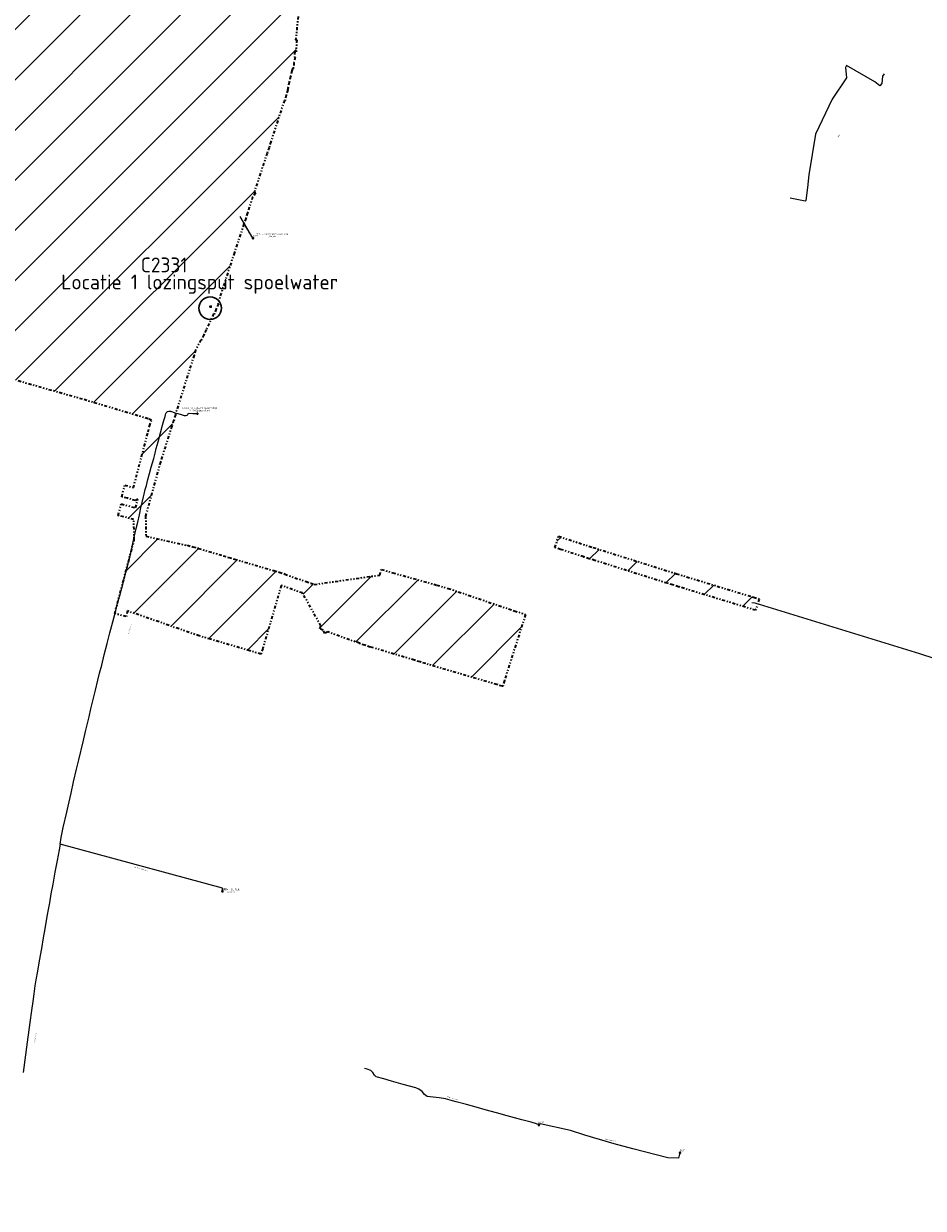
# Model space of a CAD drawing. Header units: metres. Extents: x 149823 to 166170, y 460676 to 475536.
# Tile 26 of 30: x 154383 to 155144, y 472850 to 473851. Entities that reach past the tile are written whole.
import ezdxf
from ezdxf.enums import TextEntityAlignment as Align
from ezdxf.lldxf.tags import DXFTag

# ---------------------------------------------------------------- set-up
doc = ezdxf.new("R2010")
doc.units = ezdxf.units.M
doc.linetypes.add('AL-TEKENBLADGRENS-SO', pattern=[11.5, 2.5, -1.5, 1, -1.5, 1, -1.5, 2.5])
doc.layers.add('2028 hatch', color=160, linetype='Continuous')
for name, color, linetype, lineweight in [('B-OI-RI-GWA_RIOOLPUT-SPOELPUT-OOSTSINGEL', 30, 'Continuous', 30), ('B-OI-RI-PERSLEIDING-G', 210, 'RI-PERS-SO', 18), ('B-OI-RI-PERSLEIDING-T30', 210, 'Continuous', 35), ('B-OI-RI-PERSLEIDING_PUTNUMMER-T50', 210, 'Continuous', 50), ('B-OI-RI-PERSLEIDING_RIOOLPUT_POMPPUT-S-250', 210, 'Continuous', 18), ('X-XX-AL-TEKENBLADGRENS-CONTOUR_2028', 160, 'AL-TEKENBLADGRENS-SO', 35)]:
    doc.layers.add(name, color=color, linetype=linetype, lineweight=lineweight)
doc.styles.add('NLCS-ISO', font='NLCS-ISO.ttf')
doc.styles.add('NLCS-ISO-M250-T30', font='NLCS-ISO.ttf', dxfattribs={"height": 0.75})
doc.styles.add('NLCS-ISO-M250-T50', font='NLCS-ISO.ttf', dxfattribs={"height": 1.25})
doc.styles.get("Standard").update_dxf_attribs({"font": 'simplex.shx'})
tags = doc.linetypes.add('RI-PERS-SO', pattern='A,7,-2,["P",Standard,S=1.8,R=0,X=-0.5,Y=-0.9],-2,7,-2,[102,NLCS.SHX,S=1,R=180,X=0,Y=0],-2', length=22).pattern_tags.tags
tags[6] = DXFTag(74, 10)
pattern_1 = [(225, (0, 0), (21.2047182, -21.2047182), [])]

# ---------------------------------------------------------------- blocks, each defined once
blk = doc.blocks.new('B-SRI-PUT_POMPPUT-SO')
for p, q in [((-1.7, -1), (0, 2)), ((0, 2), (1.7, -1)), ((1.7, -1), (-1.7, -1))]:
    blk.add_line(p, q)
blk.add_lwpolyline([(-2, -2), (2, -2), (2, 2), (-2, 2)], close=True)
blk.add_circle((0, 0), 2)
blk = doc.blocks.new('SRI-PUT_INSPECTIE-SO')
at = {"flags": 128}
blk.add_lwpolyline([(-2, -2), (2, -2), (2, 2), (-2, 2)], close=True, dxfattribs=at)
blk.add_circle((0, 0), 2)
at = {"style": 'NLCS-ISO'}
blk.add_text('I', height=2.5, dxfattribs=at).set_placement((0, 0), align=Align.MIDDLE_CENTER)

msp = doc.modelspace()

# ---------------------------------------------------------------- hatches: boundary and pattern name
at = {"layer": '2028 hatch', "transparency": 33554559}
h = msp.add_hatch(dxfattribs=at)
h.set_pattern_fill('ANSI31', color=256, scale=29.988, angle=180)
h.set_pattern_definition(pattern_1)
h.paths.add_polyline_path([(154183, 472903.1), (154184.2, 472907.8), (154184.9, 472912.5), (154185, 472912.5), (154190.2, 472943.3), (154191, 472948.2), (154191.2, 472948.2), (154204.8, 473020.2), (154204.8, 473020.2), (154205.7, 473025.1), (154206.6, 473030), (154206.6, 473030), (154216.6, 473082.7), (154226.5, 473136.3), (154226.4, 473136.3), (154227.4, 473141.1), (154228.3, 473146), (154228.4, 473146), (154239.8, 473202.3), (154250.7, 473257.6), (154261.9, 473318.6), (154261.9, 473318.6), (154262.8, 473323.5), (154263.7, 473328.4), (154263.7, 473328.4), (154272.2, 473374.5), (154280.5, 473421), (154280.4, 473421), (154281.6, 473426.8), (154282.3, 473430.8), (154282.3, 473430.8), (154291.5, 473476.8), (154291.4, 473476.8), (154292.4, 473481.7), (154293.4, 473486.5), (154293.5, 473486.5), (154294.8, 473492.9), (154307.2, 473552.5), (154310.3, 473567.5), (154310, 473567.6), (154311.2, 473572), (154316.3, 473625.5), (154315.9, 473625.6), (154316.8, 473630.3), (154317.2, 473635.1), (154317.6, 473635.1), (154325.9, 473680.8), (154325.9, 473680.8), (154326.8, 473685.7), (154327.7, 473690.6), (154327.7, 473690.6), (154336.9, 473740.4), (154345.5, 473790), (154345.3, 473790.1), (154346.4, 473794.9), (154347.2, 473799.7), (154347.4, 473799.7), (154355.4, 473836.3), (154355.2, 473836.3), (154356.4, 473841.1), (154357.1, 473844), (154356.8, 473844.1), (154358.3, 473848.5), (154365.6, 473884.3), (154365.6, 473884.3), (154366.6, 473889.2), (154367.6, 473894.1), (154367.7, 473894.1), (154377.3, 473939.2), (154377.1, 473939.3), (154378.4, 473944), (154379.4, 473948.8), (154379.6, 473948.8), (154387.9, 473981.2), (154387.5, 473981.4), (154387.7, 473981.7), (154387.3, 473981.8), (154389.2, 473986), (154390.3, 473990.5), (154390.8, 473990.4), (154390.9, 473990.8), (154391.2, 473990.7), (154400.8, 474012.2), (154399.9, 474015.3), (154402.4, 474016), (154403.5, 474018.5), (154403.9, 474018.3), (154403.4, 474020.4), (154435.4, 474068.3), (154473.8, 474079.4), (154513.3, 474091.1), (154546.4, 474115.4), (154557.6, 474127.8), (154568.2, 474144.5), (154579.7, 474174.1), (154595.1, 474217.9), (154596.8, 474222.6), (154615.6, 474222.7), (154625.1, 474219.6), (154665.5, 474198.7), (154664.1, 474200.1), (154666.8, 474202.7), (154669.9, 474205.6), (154671.5, 474207.1), (154675.2, 474210.5), (154682, 474203.2), (154675.5, 474197.1), (154676.9, 474190.3), (154713.6, 474150.7), (154713.6, 474150.7), (154717, 474147), (154720.4, 474143.4), (154720.4, 474143.4), (154720.4, 474143.4), (154720.4, 474143.4), (154750.5, 474110.7), (154750.5, 474110.7), (154753.9, 474107), (154757.3, 474103.4), (154757.3, 474103.4), (154757.3, 474103.4), (154757.3, 474103.4), (154778.9, 474079.7), (154782.3, 474076.1), (154791.2, 474061.6), (154791.4, 474061.5), (154791.5, 474061.6), (154794.7, 474057.9), (154805.5, 474046.6), (154809, 474043.2), (154808.9, 474043.1), (154840.5, 474011.2), (154844.1, 474008.4), (154843.8, 474007.9), (154844.2, 474007.4), (154840.9, 474004.1), (154826.4, 473985.4), (154844, 473953.1), (154846.9, 473952), (154846, 473949.4), (154847.3, 473947), (154844.6, 473945.5), (154842.1, 473938.7), (154843.3, 473936.1), (154840.6, 473934.8), (154839.6, 473932), (154836.9, 473933), (154830.9, 473930), (154830, 473927.3), (154827.2, 473928.2), (154824.5, 473926.9), (154823.2, 473929.5), (154807.4, 473934.7), (154801.7, 473917.3), (154800.2, 473912.5), (154790.7, 473915.6), (154724, 473929.4), (154720.9, 473919.9), (154666.2, 473937.9), (154622.8, 473951.9), (154623.2, 473937.8), (154624, 473937.7), (154623.3, 473933.2), (154623.4, 473928.6), (154622.6, 473928.6), (154621.1, 473919), (154617.2, 473876.2), (154617.3, 473876.2), (154617.1, 473873.8), (154618.9, 473872.2), (154616.6, 473869.7), (154616.3, 473866.3), (154616.3, 473866.3), (154613.3, 473837.6), (154614.2, 473837.6), (154613.6, 473827.6), (154612.5, 473827.7), (154612.2, 473823), (154613, 473822.8), (154611.9, 473818.4), (154611.6, 473813.8), (154610.8, 473813.9), (154610.2, 473811.5), (154610.2, 473811.5), (154609, 473806.6), (154607.8, 473801.8), (154607.8, 473801.8), (154606.7, 473797.3), (154606.9, 473797.3), (154606.3, 473795.4), (154606.7, 473795.3), (154605.2, 473790.9), (154604.4, 473786.3), (154603.8, 473786.5), (154592.3, 473751.5), (154592.3, 473751.5), (154590.8, 473746.7), (154589.2, 473742), (154589.2, 473742), (154578.3, 473708.9), (154579.3, 473708.3), (154576.9, 473704.7), (154572.6, 473691.4), (154572.7, 473691.4), (154571.1, 473686.7), (154569.6, 473681.9), (154569.5, 473681.9), (154561.5, 473657.8), (154547.5, 473614.7), (154548, 473614.5), (154546, 473610.2), (154544.6, 473605.8), (154544, 473606), (154537.6, 473592.7), (154537.8, 473592.6), (154535.6, 473588.4), (154533.6, 473584), (154533.5, 473584), (154533.4, 473583.9), (154533.2, 473584), (154528.7, 473575.3), (154527.6, 473571), (154527.4, 473571.1), (154511.6, 473520.7), (154511.7, 473520.7), (154510.2, 473515.9), (154508.7, 473511.2), (154508.7, 473511.2), (154508.7, 473511.1), (154508.6, 473511.2), (154499, 473480.8), (154486.5, 473435.3), (154486.7, 473418.1), (154521.7, 473410.2), (154521.8, 473410.5), (154526.4, 473409.1), (154531.2, 473408.1), (154531.1, 473407.8), (154551.9, 473401.6), (154551.9, 473401.6), (154551.9, 473401.6), (154551.9, 473401.6), (154556.7, 473400.2), (154561.5, 473398.8), (154561.5, 473398.8), (154594.6, 473389), (154594.6, 473389), (154594.8, 473389), (154594.9, 473389.2), (154599.5, 473387.6), (154604.1, 473386.2), (154604.1, 473386.2), (154604.1, 473386.2), (154604.1, 473386), (154622.1, 473379.7), (154626, 473378.3), (154628.9, 473377.3), (154684.4, 473385.2), (154685.8, 473390), (154695.4, 473387.2), (154732.6, 473376.8), (154742.2, 473374), (154798.1, 473355), (154807.6, 473351.9), (154789.7, 473296), (154788.3, 473291.3), (154788.2, 473291.3), (154788.1, 473291.2), (154783.4, 473292.7), (154723.3, 473310.4), (154723.3, 473310.4), (154723.2, 473310.4), (154723.2, 473310.4), (154718.5, 473311.9), (154713.7, 473313.3), (154713.7, 473313.3), (154713.7, 473313.3), (154713.7, 473313.3), (154676.5, 473324.5), (154676.4, 473324.3), (154671.9, 473325.9), (154667.2, 473327.3), (154667.2, 473327.3), (154667.2, 473327.3), (154667.3, 473327.6), (154640.5, 473337.2), (154638.1, 473335.9), (154636.6, 473338.7), (154633.7, 473339.7), (154634.6, 473342.3), (154619.1, 473370.1), (154601.2, 473376.4), (154585.5, 473323.2), (154584, 473318.4), (154574.5, 473321.2), (154541.4, 473331), (154531.8, 473333.8), (154471.3, 473354.9), (154470.1, 473350.1), (154460.4, 473352.7), (154476.8, 473414.7), (154476.6, 473432.1), (154468.1, 473434.4), (154463.3, 473435.7), (154465.9, 473445.4), (154478, 473442.1), (154480, 473449.4), (154477.9, 473448.3), (154471.1, 473450.2), (154466.3, 473451.5), (154468.9, 473461.2), (154476.2, 473459.2), (154488.6, 473506.3), (154489.9, 473511.2), (154491.6, 473516.1), (154488.6, 473517.3), (154433.2, 473533.9), (154377.9, 473549.6), (154320, 473564.9), (154318, 473555.4), (154318, 473555.4), (154317, 473550.5), (154316, 473545.6), (154316, 473545.6), (154305.6, 473495.8), (154305.7, 473495.7), (154304.6, 473490.9), (154303.6, 473486), (154303.6, 473486), (154302.2, 473479.7), (154291.4, 473425), (154282.9, 473377.7), (154283, 473377.7), (154282.1, 473372.8), (154281.2, 473367.8), (154281.2, 473367.9), (154272.6, 473321.7), (154261.4, 473260.6), (154261.4, 473260.6), (154260.5, 473255.7), (154259.6, 473250.9), (154259.5, 473250.9), (154250.6, 473205.3), (154250.6, 473205.3), (154249.6, 473200.4), (154248.6, 473195.5), (154248.6, 473195.5), (154237.2, 473139.2), (154227.3, 473085.8), (154227.3, 473085.8), (154226.4, 473080.9), (154225.5, 473076), (154225.5, 473076), (154215.5, 473023.3), (154200.1, 472941.3), (154199.2, 472936.4), (154199.1, 472936.4), (154194.7, 472910.4), (154224.3, 472902.9), (154224.3, 472902.9), (154224.5, 472902.9), (154234.3, 472935.9), (154235.7, 472940.7), (154245.3, 472937.8), (154263.2, 472956.2), (154272.8, 472953.4), (154255.5, 472894.6), (154256.6, 472894.3), (154259.3, 472895.7), (154260.6, 472893.1), (154263.3, 472892.4), (154262.4, 472889.4), (154265.8, 472883), (154282.4, 472878.5), (154282.9, 472881.2), (154283.8, 472886.1), (154293.6, 472884.3), (154292.1, 472876), (154292.4, 472875.9), (154291.2, 472871.2), (154290.3, 472866.5), (154290, 472866.6), (154289.9, 472866.2), (154285.2, 472867.4), (154280.5, 472868.3), (154280.5, 472868.7), (154262.9, 472873.4), (154260.2, 472872), (154258.9, 472874.5), (154256.2, 472875.2), (154257, 472878.1), (154253.6, 472884.7), (154252.7, 472885), (154252.7, 472884.9), (154248, 472886.3), (154231.3, 472890.7), (154231.2, 472890.6), (154226.5, 472892), (154193.1, 472900.5), (154185.5, 472854.9), (154184.7, 472850), (154174.8, 472851.6), (154183.3, 472902.6), (154183.3, 472902.6), (154183.4, 472903)])
h.paths.add_polyline_path([(154478.4, 473638), (154525.9, 473638), (154525.9, 473656.7), (154478.4, 473656.7)], flags=24)
h.paths.add_polyline_path([(154406.3, 473618.9), (154658.2, 473618.9), (154658.2, 473643.3), (154406.3, 473643.3)], flags=24)
h = msp.add_hatch(dxfattribs=at)
h.set_pattern_fill('ANSI31', color=256, scale=29.988, angle=180)
h.set_pattern_definition(pattern_1)
h.paths.add_polyline_path([(154927.4, 473378.3), (154927.4, 473378.3), (154866.2, 473397.6), (154866.2, 473397.5), (154861.5, 473399.1), (154856.7, 473400.6), (154856.8, 473400.6), (154837.2, 473407), (154832.4, 473408.5), (154835.5, 473418), (154864.5, 473408.6), (154935.1, 473386.4), (155000.3, 473366.5), (155005.1, 473365), (155002.1, 473355.5), (154936.9, 473375.4), (154936.9, 473375.4), (154932.2, 473376.9)])

# ---------------------------------------------------------------- linework, layer by layer
at = {"layer": 'B-OI-RI-GWA_RIOOLPUT-SPOELPUT-OOSTSINGEL'}
msp.add_circle((154541.1, 473610.9), 9.55, dxfattribs=at)
at = {"layer": 'B-OI-RI-PERSLEIDING-G'}
for points in [[(155110.8, 473809), (155109.4, 473807), (155108.8, 473800.7), (155107.1, 473798.7), (155102.8, 473802.3), (155079, 473815.9), (155077.9, 473814.3), (155078.9, 473805.6), (155066.8, 473787.6), (155052.7, 473757.9), (155047, 473723.7), (155045.8, 473712.8), (155044.5, 473701.8), (155043.9, 473701.4), (155031.2, 473703.7)], [(154577.2, 473670.1), (154566.3, 473688.2)], [(154414.2, 473157.7), (154415.2, 473163.4), (154416.9, 473171.8), (154419.9, 473184.9), (154421, 473189.9), (154423.5, 473201), (154425.6, 473210.4), (154428.1, 473221.2), (154430, 473229.1), (154433.6, 473244.2), (154435.7, 473253), (154437.3, 473259.9), (154438.7, 473265.4), (154440.3, 473272.3), (154442.1, 473280), (154444.1, 473288), (154446.2, 473296.5), (154447.6, 473302.2), (154449.4, 473309), (154451.6, 473317.9), (154454, 473327.5), (154456.3, 473336.5), (154458.8, 473345.8), (154460.9, 473354.1), (154461.9, 473357.7), (154463.1, 473362.3), (154464.6, 473368.1), (154465.7, 473372.3), (154467.1, 473377.3), (154468.4, 473382.4), (154470.3, 473389.6), (154471.7, 473395.1), (154472.7, 473398.7), (154473.8, 473403), (154474.5, 473406.3), (154476.1, 473413.4), (154477.2, 473418.3), (154478.6, 473424.7), (154479.8, 473430), (154481.2, 473436.2), (154482.5, 473442.1), (154483.5, 473446.5), (154484.7, 473451.5), (154485.2, 473453.5), (154486.2, 473457.5), (154487.2, 473461), (154488.5, 473465.9), (154489.8, 473471), (154491.2, 473476.4), (154492.2, 473480.1), (154493.3, 473483.9), (154494.5, 473488.4), (154495.5, 473492.2), (154497.1, 473497.8), (154499.2, 473505.4), (154500.9, 473511.9), (154502, 473516), (154503, 473519.4), (154503.4, 473520.8), (154503.6, 473521.8), (154503.8, 473522.3), (154504.2, 473522.8), (154504.9, 473523.4), (154506, 473523.8), (154507.4, 473523.7), (154509.2, 473523.1), (154511.3, 473522.5), (154513.6, 473521.8), (154516.5, 473520.9), (154519, 473520.1), (154520.5, 473520), (154521.6, 473520.5), (154522.2, 473521), (154522.8, 473522.1), (154526.3, 473521.9), (154530.2, 473521.7)], [(155444.8, 473256.5), (155361.6, 473271.7), (155205.5, 473304.4), (155153.7, 473314.4), (155140.9, 473318.6), (155001.6, 473361.4), (154998.8, 473361.7)], [(154414.2, 473157.7), (154413.3, 473152.9), (154411.7, 473144.1), (154409.9, 473134.2), (154408, 473123.9), (154406.5, 473115.7), (154405.2, 473108.2), (154404.4, 473104), (154403.1, 473096.6), (154401.3, 473086.1), (154400, 473078.7), (154398.4, 473069.7), (154396.5, 473059.3), (154395, 473050.4), (154393.7, 473043.1), (154393, 473038.1), (154392, 473031.2), (154391.1, 473024.7), (154390.1, 473017.2), (154388.6, 473007), (154386.3, 472990.5), (154383, 472964.9)], [(154551.4, 473118), (154551.5, 473120.5), (154414.2, 473157.7)], [(154818.9, 472920.6), (154816.8, 472921.4), (154812.3, 472922.7), (154804.5, 472924.8), (154792.2, 472928.2), (154783, 472930.7), (154773.5, 472933.3), (154765.8, 472935.4), (154757.8, 472937.6), (154749, 472939.9), (154745.9, 472940.8), (154742, 472941.9), (154739.9, 472942.4), (154734.7, 472943.3), (154724.5, 472944.6), (154722.2, 472946.2), (154720.1, 472948.6), (154717.4, 472950.8), (154715, 472951.7), (154704.2, 472954.7), (154694.2, 472957.5), (154687.9, 472959.3), (154681.3, 472961), (154679.9, 472962.6), (154678.5, 472964.9), (154676.9, 472966.6), (154673.8, 472967.6), (154671.5, 472968.2)], [(154938.1, 472896.9), (154937, 472892.4), (154928, 472892.6), (154898.3, 472900.3), (154882.5, 472904.6), (154857.6, 472911.7), (154845.5, 472915.7), (154819.9, 472921.4), (154819.3, 472920.8)]]:
    msp.add_lwpolyline(points, dxfattribs=at)
at = {"layer": 'X-XX-AL-TEKENBLADGRENS-CONTOUR_2028'}
msp.add_lwpolyline([(154616.3, 473866.3), (154613.3, 473837.6), (154614.2, 473837.6), (154613.6, 473827.6), (154612.5, 473827.7), (154612.2, 473823), (154613, 473822.8), (154611.9, 473818.4), (154611.6, 473813.8), (154610.8, 473813.9), (154610.2, 473811.5), (154610.2, 473811.5), (154609, 473806.6), (154607.8, 473801.8), (154607.8, 473801.8), (154606.7, 473797.3), (154606.9, 473797.3), (154606.3, 473795.4), (154606.7, 473795.3), (154605.2, 473790.9), (154604.4, 473786.3), (154603.8, 473786.5), (154592.3, 473751.5), (154592.3, 473751.5), (154590.8, 473746.7), (154589.2, 473742), (154589.2, 473742), (154578.3, 473708.9), (154579.3, 473708.3), (154576.9, 473704.7), (154572.6, 473691.4), (154572.7, 473691.4), (154571.1, 473686.7), (154569.6, 473681.9), (154569.5, 473681.9), (154561.5, 473657.8), (154547.5, 473614.7), (154548, 473614.5), (154546, 473610.2), (154544.6, 473605.8), (154544, 473606), (154537.6, 473592.7), (154537.8, 473592.6), (154535.6, 473588.4), (154533.6, 473584), (154533.5, 473584), (154533.4, 473583.9), (154533.2, 473584), (154528.7, 473575.3), (154527.6, 473571), (154527.4, 473571.1), (154511.6, 473520.7), (154511.7, 473520.7), (154510.2, 473515.9), (154508.7, 473511.2), (154508.7, 473511.2), (154508.7, 473511.1), (154508.6, 473511.2), (154499, 473480.8), (154486.5, 473435.3), (154486.7, 473418.1), (154521.7, 473410.2), (154521.8, 473410.5), (154526.4, 473409.1), (154531.2, 473408.1), (154531.1, 473407.8), (154551.9, 473401.6), (154551.9, 473401.6), (154551.9, 473401.6), (154551.9, 473401.6), (154556.7, 473400.2), (154561.5, 473398.8), (154561.5, 473398.8), (154594.6, 473389), (154594.6, 473389), (154594.8, 473389), (154594.9, 473389.2), (154599.5, 473387.6), (154604.1, 473386.2), (154604.1, 473386.2), (154604.1, 473386.2), (154604.1, 473386), (154622.1, 473379.7), (154626, 473378.3), (154628.9, 473377.3), (154684.4, 473385.2), (154685.8, 473390), (154695.4, 473387.2), (154732.6, 473376.8), (154742.2, 473374), (154798.1, 473355), (154807.6, 473351.9), (154789.7, 473296), (154788.3, 473291.3), (154788.2, 473291.3), (154788.1, 473291.2), (154783.4, 473292.7), (154723.3, 473310.4), (154723.3, 473310.4), (154723.2, 473310.4), (154723.2, 473310.4), (154718.5, 473311.9), (154713.7, 473313.3), (154713.7, 473313.3), (154713.7, 473313.3), (154713.7, 473313.3), (154676.5, 473324.5), (154676.4, 473324.3), (154671.9, 473325.9), (154667.2, 473327.3), (154667.2, 473327.3), (154667.2, 473327.3), (154667.3, 473327.6), (154640.5, 473337.2), (154638.1, 473335.9), (154636.6, 473338.7), (154633.7, 473339.7), (154634.6, 473342.3), (154619.1, 473370.1), (154601.2, 473376.4), (154585.5, 473323.2), (154584, 473318.4), (154574.5, 473321.2), (154541.4, 473331), (154531.8, 473333.8), (154471.3, 473354.9), (154470.1, 473350.1), (154460.4, 473352.7), (154476.8, 473414.7), (154476.6, 473432.1), (154468.1, 473434.4), (154463.3, 473435.7), (154465.9, 473445.4), (154478, 473442.1), (154480, 473449.4), (154477.9, 473448.3), (154471.1, 473450.2), (154466.3, 473451.5), (154468.9, 473461.2), (154476.2, 473459.2), (154488.6, 473506.3), (154489.9, 473511.2), (154491.6, 473516.1), (154488.6, 473517.3), (154433.2, 473533.9), (154377.9, 473549.6)], dxfattribs=at)
msp.add_lwpolyline([(154616.3, 473866.3), (154613.3, 473837.6), (154614.2, 473837.6), (154613.6, 473827.6), (154612.5, 473827.7), (154612.2, 473823), (154613, 473822.8), (154611.9, 473818.4), (154611.6, 473813.8), (154610.8, 473813.9), (154610.2, 473811.5), (154610.2, 473811.5), (154609, 473806.6), (154607.8, 473801.8), (154607.8, 473801.8), (154606.7, 473797.3), (154606.9, 473797.3), (154606.3, 473795.4), (154606.7, 473795.3), (154605.2, 473790.9), (154604.4, 473786.3), (154603.8, 473786.5), (154592.3, 473751.5), (154592.3, 473751.5), (154590.8, 473746.7), (154589.2, 473742), (154589.2, 473742), (154578.3, 473708.9), (154579.3, 473708.3), (154576.9, 473704.7), (154572.6, 473691.4), (154572.7, 473691.4), (154571.1, 473686.7), (154569.6, 473681.9), (154569.5, 473681.9), (154561.5, 473657.8), (154547.5, 473614.7), (154548, 473614.5), (154546, 473610.2), (154544.6, 473605.8), (154544, 473606), (154537.6, 473592.7), (154537.8, 473592.6), (154535.6, 473588.4), (154533.6, 473584), (154533.5, 473584), (154533.4, 473583.9), (154533.2, 473584), (154528.7, 473575.3), (154527.6, 473571), (154527.4, 473571.1), (154511.6, 473520.7), (154511.7, 473520.7), (154510.2, 473515.9), (154508.7, 473511.2), (154508.7, 473511.2), (154508.7, 473511.1), (154508.6, 473511.2), (154499, 473480.8), (154486.5, 473435.3), (154486.7, 473418.1), (154521.7, 473410.2), (154521.8, 473410.5), (154526.4, 473409.1), (154531.2, 473408.1), (154531.1, 473407.8), (154551.9, 473401.6), (154551.9, 473401.6), (154551.9, 473401.6), (154551.9, 473401.6), (154556.7, 473400.2), (154561.5, 473398.8), (154561.5, 473398.8), (154594.6, 473389), (154594.6, 473389), (154594.8, 473389), (154594.9, 473389.2), (154599.5, 473387.6), (154604.1, 473386.2), (154604.1, 473386.2), (154604.1, 473386.2), (154604.1, 473386), (154622.1, 473379.7), (154626, 473378.3), (154628.9, 473377.3), (154684.4, 473385.2), (154685.8, 473390), (154695.4, 473387.2), (154732.6, 473376.8), (154742.2, 473374), (154798.1, 473355), (154807.6, 473351.9), (154789.7, 473296), (154788.3, 473291.3), (154788.2, 473291.3), (154788.1, 473291.2), (154783.4, 473292.7), (154723.3, 473310.4), (154723.3, 473310.4), (154723.2, 473310.4), (154723.2, 473310.4), (154718.5, 473311.9), (154713.7, 473313.3), (154713.7, 473313.3), (154713.7, 473313.3), (154713.7, 473313.3), (154676.5, 473324.5), (154676.4, 473324.3), (154671.9, 473325.9), (154667.2, 473327.3), (154667.2, 473327.3), (154667.2, 473327.3), (154667.3, 473327.6), (154640.5, 473337.2), (154638.1, 473335.9), (154636.6, 473338.7), (154633.7, 473339.7), (154634.6, 473342.3), (154619.1, 473370.1), (154601.2, 473376.4), (154585.5, 473323.2), (154584, 473318.4), (154574.5, 473321.2), (154541.4, 473331), (154531.8, 473333.8), (154471.3, 473354.9), (154470.1, 473350.1), (154460.4, 473352.7), (154476.8, 473414.7), (154476.6, 473432.1), (154468.1, 473434.4), (154463.3, 473435.7), (154465.9, 473445.4), (154478, 473442.1), (154480, 473449.4), (154477.9, 473448.3), (154471.1, 473450.2), (154466.3, 473451.5), (154468.9, 473461.2), (154476.2, 473459.2), (154488.6, 473506.3), (154489.9, 473511.2), (154491.6, 473516.1), (154488.6, 473517.3), (154433.2, 473533.9), (154377.9, 473549.6)], dxfattribs=at)
msp.add_lwpolyline([(154927.4, 473378.3), (154927.4, 473378.3), (154866.2, 473397.6), (154866.2, 473397.5), (154861.5, 473399.1), (154856.7, 473400.6), (154856.8, 473400.6), (154837.2, 473407), (154832.4, 473408.5), (154835.5, 473418), (154864.5, 473408.6), (154935.1, 473386.4), (155000.3, 473366.5), (155005.1, 473365), (155002.1, 473355.5), (154936.9, 473375.4), (154936.9, 473375.4), (154932.2, 473376.9), (154927.4, 473378.3)], close=True, dxfattribs=at)
msp.add_lwpolyline([(154927.4, 473378.3), (154927.4, 473378.3), (154866.2, 473397.6), (154866.2, 473397.5), (154861.5, 473399.1), (154856.7, 473400.6), (154856.8, 473400.6), (154837.2, 473407), (154832.4, 473408.5), (154835.5, 473418), (154864.5, 473408.6), (154935.1, 473386.4), (155000.3, 473366.5), (155005.1, 473365), (155002.1, 473355.5), (154936.9, 473375.4), (154936.9, 473375.4), (154932.2, 473376.9), (154927.4, 473378.3)], close=True, dxfattribs=at)

# ---------------------------------------------------------------- block references
at = {"layer": 'B-OI-RI-GWA_RIOOLPUT-SPOELPUT-OOSTSINGEL', "xscale": 0.25, "yscale": 0.25, "zscale": 0.25}
msp.add_blockref('SRI-PUT_INSPECTIE-SO', (154541.4, 473612.1), dxfattribs=at)
at = {"layer": 'B-OI-RI-PERSLEIDING_RIOOLPUT_POMPPUT-S-250', "xscale": 0.25, "yscale": 0.25, "zscale": 0.25}
for p in [(154577.2, 473670.1), (154577.2, 473670.1), (154530.2, 473521.7), (154530.2, 473521.7), (154551.4, 473118), (154551.4, 473118), (154818.9, 472920.6), (154938.1, 472896.9)]:
    msp.add_blockref('B-SRI-PUT_POMPPUT-SO', p, dxfattribs=at)

# ---------------------------------------------------------------- texts
at = {"layer": 'B-OI-RI-GWA_RIOOLPUT-SPOELPUT-OOSTSINGEL', "color": 30, "style": 'NLCS-ISO-M250-T50'}
msp.add_text('C2331', height=12.5, dxfattribs=at).set_placement((154502.1, 473647.4), align=Align.MIDDLE_CENTER)
at = {"layer": 'B-OI-RI-GWA_RIOOLPUT-SPOELPUT-OOSTSINGEL', "style": 'NLCS-ISO-M250-T50'}
msp.add_text('Locatie 1 lozingsput spoelwater', height=12.5, dxfattribs=at).set_placement((154532.2, 473633), align=Align.MIDDLE_CENTER)
at = {"layer": 'B-OI-RI-PERSLEIDING-T30', "style": 'NLCS-ISO-M250-T30'}
for s, rotation, p in [('   Rond', 52.7121, (155071.8, 473755.8)), ('  Polyethyleen Rond', 300.9853, (154570.9, 473678.7)), (' 400 PVC-U Rond', 72.1927, (154473.1, 473339.4)), (' 160 Polyethyleen Rond', 343.9572, (154482.5, 473136.9)), (' 400 PVC-U Rond', 82.5059, (154393.2, 472994)), ('  Polyethyleen Rond', 342.2383, (154744.9, 472943.4)), ('  Polyethyleen Rond', 348.5408, (154878.5, 472907.8))]:
    msp.add_text(s, height=0.75, rotation=rotation, dxfattribs=at).set_placement(p, align=Align.MIDDLE_CENTER)
at = {"layer": 'B-OI-RI-PERSLEIDING_PUTNUMMER-T50', "style": 'NLCS-ISO-M250-T50'}
for s, p in [('HG09', (154579.2, 473672.1)), ('D1PP', (154532.2, 473523.7)), ('HG04', (154553.4, 473120)), ('DG132', (154820.9, 472922.6)), ('DG50', (154940.1, 472898.9))]:
    msp.add_text(s, height=1.25, dxfattribs=at).set_placement(p, align=Align.MIDDLE_CENTER)
at = {"layer": 'B-OI-RI-PERSLEIDING_PUTNUMMER-T50', "char_height": 1.25, "attachment_point": 2, "style": 'NLCS-ISO-M250-T50'}
for s, insert, width in [('HG09 - Oostsingel/Spieringweg\\P30m3/h', (154593.4, 473674.2), 23.869), ('Gemaal de Zuidwenk (Waterschap)\\PRi RWZI Amersfoort', (154532.2, 473527.1), 26.13), ('HG04 - De Tjalk\\P65m3/h', (154558.9, 473120.1), 14.827)]:
    msp.add_mtext(s, dxfattribs=dict(at, insert=insert, width=width))

doc.saveas('drawing.dxf')
